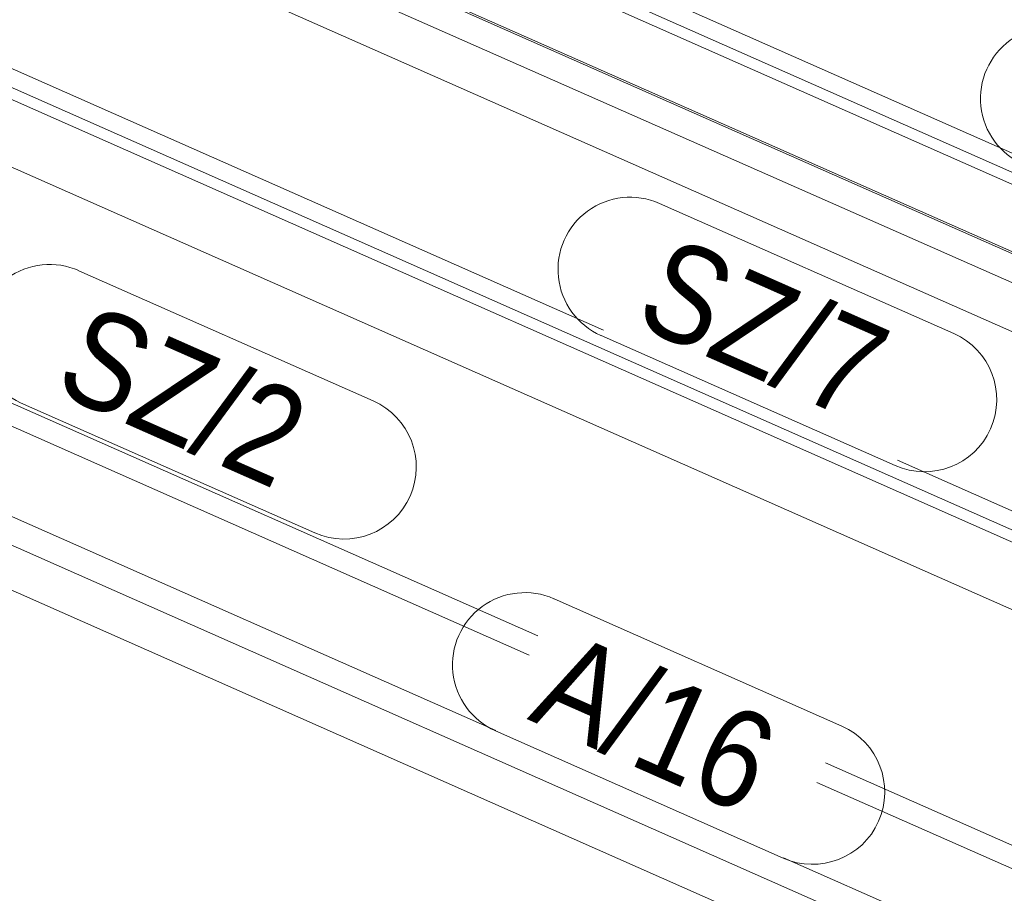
# Model space of a CAD drawing. Header units: millimetres. Extents: x -127 to 701, y 152 to 732.
# Tile 41 of 75: x 567 to 592, y 277 to 300. Entities that reach past the tile are written whole.
import ezdxf

# ---------------------------------------------------------------- set-up
doc = ezdxf.new("R2010")
doc.units = ezdxf.units.MM
doc.linetypes.add('XKITLINE00', pattern=[0])
doc.layers.add('Teil', color=7, linetype='Continuous', lineweight=0)
doc.layers.add('Text', color=5, linetype='Continuous', lineweight=0)
doc.styles.add('ARIAL', font='ARIAL.TTF')

msp = doc.modelspace()

# ---------------------------------------------------------------- linework, layer by layer
at = {"layer": 'Teil', "linetype": 'XKITLINE00', "lineweight": 0}
for p, q in [((552.329, 313.193), (612.726, 286.475)), ((546.939, 306.411), (620.585, 273.833)), ((567.875, 304.584), (612.086, 285.027)), ((569.153, 303.969), (612.067, 284.985)), ((568.276, 303.614), (627.177, 277.558)), ((575.495, 303.741), (592.904, 296.04)), ((574.917, 303.507), (612.839, 286.731)), ((568.168, 302.407), (625.931, 276.855)), ((557.054, 300.205), (618.866, 272.862)), ((564.674, 299.362), (582.083, 291.661)), ((564.095, 299.128), (620.889, 274.005)), ((546.92, 298.643), (580.401, 283.832)), ((580.181, 283.335), (546.219, 298.359)), ((546.219, 296.049), (579.326, 281.404)), ((547.541, 294.726), (616.827, 264.077)), ((616.827, 262.922), (547.541, 293.571)), ((589.62, 288.327), (621.375, 274.28)), ((587.771, 280.572), (619.469, 266.55)), ((618.768, 266.266), (587.551, 280.075)), ((586.697, 278.144), (618.768, 263.957))]:
    msp.add_line(p, q, dxfattribs=at)
at = {"layer": 'Text', "linetype": 'XKITLINE00', "lineweight": 0}
for p, q in [((583.519, 294.908), (591.056, 291.574)), ((568.653, 293.184), (576.189, 289.851)), ((582.023, 291.524), (589.559, 288.19)), ((567.156, 289.801), (574.692, 286.467)), ((580.819, 284.777), (588.189, 281.517)), ((579.322, 281.394), (586.692, 278.133))]:
    msp.add_line(p, q, dxfattribs=at)
for centre, start, end in [((593.592, 297.595), 66.1372, 246.1372), ((582.771, 293.216), 66.1372, 246.1372), ((567.904, 291.493), 66.1372, 246.1372), ((590.308, 289.882), 246.1372, 66.1372), ((575.441, 288.159), 246.1372, 66.1372), ((580.07, 283.086), 66.1372, 246.1372), ((587.44, 279.825), 246.1372, 66.1372)]:
    msp.add_arc(centre, 1.85, start, end, dxfattribs=at)

# ---------------------------------------------------------------- texts
at = {"layer": 'Text', "style": 'ARIAL', "width": 0.85}
for s, p in [('SZ/7', (582.814, 291.83)), ('SZ/2', (567.947, 290.107)), ('A/16', (580.113, 281.7))]:
    msp.add_text(s, height=2.5, rotation=-23.8637, dxfattribs=at).set_placement(p)

doc.saveas('drawing.dxf')
